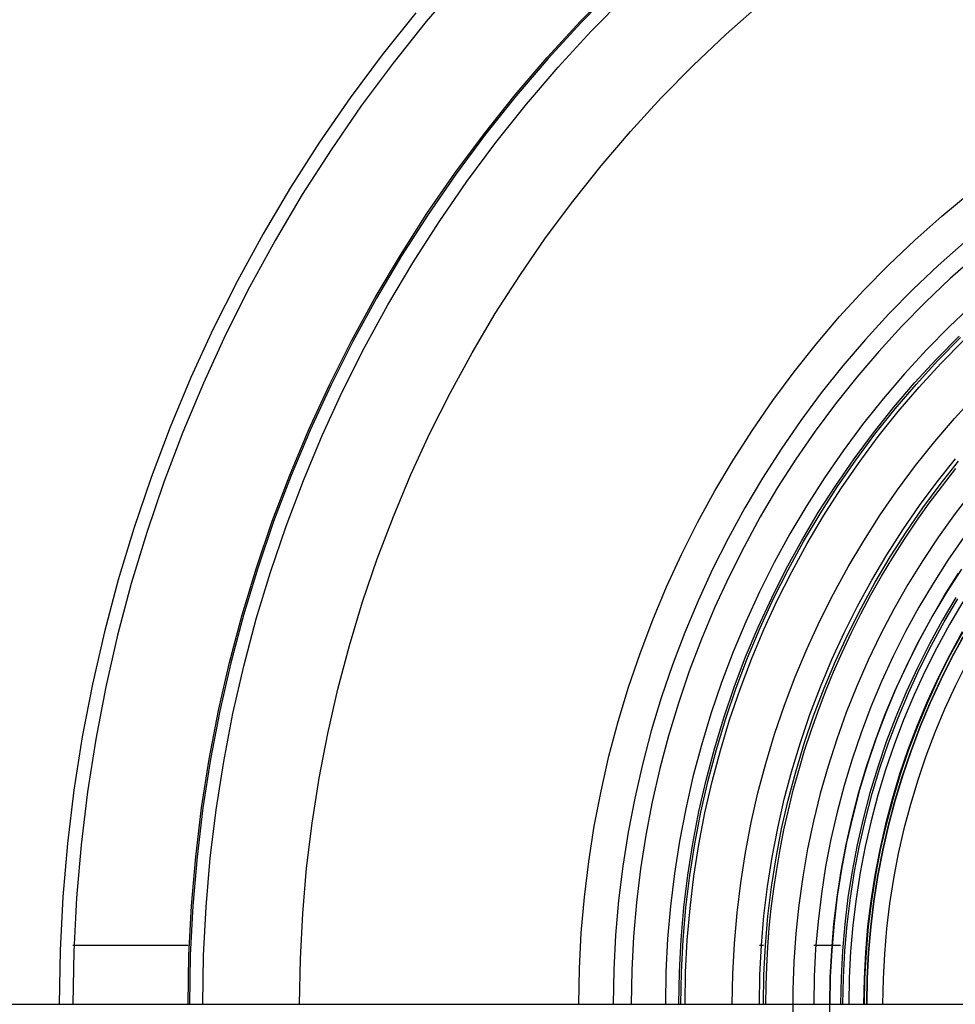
# Model space of a CAD drawing. Header units: millimetres. Extents: x -40 to 40, y -40.8 to 39.2.
# Tile 3 of 12: x -21.6 to -8.9, y -0.8 to 12.5. Entities that reach past the tile are written whole.
import ezdxf

# ---------------------------------------------------------------- set-up
doc = ezdxf.new("R2010")
doc.units = ezdxf.units.MM
doc.header["$MEASUREMENT"] = 0
doc.layers.add('Predefinito', color=5, linetype='Continuous')

msp = doc.modelspace()

# ---------------------------------------------------------------- linework, layer by layer
at = {"layer": 'Predefinito'}
for points in [[(-15.60483974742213, 13.02985084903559), (-16.07271608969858, 12.48299446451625), (-16.52143827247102, 11.92031464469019), (-16.95047154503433, 11.34248194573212), (-17.35930462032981, 10.75018498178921), (-17.74745028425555, 10.14412960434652), (-18.11444597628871, 9.525038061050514), (-18.45985434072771, 8.893648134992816), (-18.78326374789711, 8.250712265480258), (-19.08428878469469, 7.596996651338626), (-19.36257071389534, 6.93328033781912), (-19.61777790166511, 6.260354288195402), (-19.84960621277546, 5.579020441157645), (-20.05777937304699, 4.890090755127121), (-20.24204929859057, 4.194386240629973), (-20.40219639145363, 3.49273598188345), (-20.53802980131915, 2.785976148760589), (-20.64938765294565, 2.074949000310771), (-20.73613723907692, 1.360501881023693), (-20.79817517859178, 0.6434862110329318), (-20.83542753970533, -0.0752435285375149), (-20.84784992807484, -0.7948308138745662)], [(-19.29090785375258, -0.7948308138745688), (-19.27941318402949, -0.1289831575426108), (-19.24494287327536, 0.5360709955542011), (-19.18753800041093, 1.199539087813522), (-19.10726697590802, 1.86063045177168), (-19.00422546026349, 2.518557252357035), (-18.87853624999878, 3.17253542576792), (-18.73034913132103, 3.821785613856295), (-18.55984070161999, 4.465534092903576), (-18.36721415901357, 5.103013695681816), (-18.15269906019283, 5.733464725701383), (-17.91655104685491, 6.356135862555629), (-17.65905154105, 6.97028505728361), (-17.38050740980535, 7.575180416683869), (-17.08125059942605, 8.170101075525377), (-16.76163773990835, 8.754338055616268), (-16.42204971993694, 9.327195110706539), (-16.0628912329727, 9.887989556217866), (-15.68459029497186, 10.43605308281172), (-15.28759773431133, 10.97073255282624), (-14.87238665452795, 11.49139077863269), (-14.43945187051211, 11.99740728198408), (-13.98930931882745, 12.48817903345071), (-13.52249544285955, 12.96312117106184)], [(-13.50964609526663, 12.95004808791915), (-13.9760163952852, 12.47555724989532), (-14.4257312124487, 11.98525183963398), (-14.8582546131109, 11.47971616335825), (-15.27307115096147, 10.95955267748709), (-15.66968648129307, 10.4253812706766), (-16.0476279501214, 9.877838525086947), (-16.40644515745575, 9.317576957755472), (-16.74571049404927, 8.745264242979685), (-17.06501965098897, 8.16158241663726), (-17.36399210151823, 7.567227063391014), (-17.64227155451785, 6.962906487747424), (-17.89952637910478, 6.349340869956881), (-18.13544999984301, 5.727261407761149), (-18.34976126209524, 5.097409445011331), (-18.54220476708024, 4.460535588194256), (-18.71255117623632, 3.817398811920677), (-18.86059748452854, 3.168765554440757), (-18.98616726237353, 2.515408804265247), (-19.08911086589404, 1.858107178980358), (-19.16930561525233, 1.197643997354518), (-19.22665594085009, 0.5348063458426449), (-19.2610934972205, -0.1296158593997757), (-19.27257724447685, -0.7948308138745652)], [(-19.09341087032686, -0.7948308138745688), (-19.08203388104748, -0.1357999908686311), (-19.04791647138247, 0.5224454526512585), (-18.99109929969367, 1.179121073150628), (-18.91165007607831, 1.833444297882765), (-18.80966348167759, 2.484635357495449), (-18.68526105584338, 3.131918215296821), (-18.53859105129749, 3.77452149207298), (-18.3698282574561, 4.411679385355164), (-18.17917379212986, 5.042632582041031), (-17.96685486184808, 5.666629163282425), (-17.73312449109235, 6.282925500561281), (-17.47826122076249, 6.890787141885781), (-17.20256877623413, 7.489489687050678), (-16.90637570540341, 8.078319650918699), (-16.59003498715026, 8.656575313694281), (-16.25392361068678, 9.223567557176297), (-15.89844212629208, 9.778620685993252), (-15.52401416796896, 10.32107323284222), (-15.13108594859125, 10.85027874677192), (-14.72012572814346, 11.36560656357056), (-14.29162325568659, 11.86644255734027), (-13.84608918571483, 12.35218987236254), (-13.38405446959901, 12.82226963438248)], [(-17.78428101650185, -0.7948308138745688), (-17.77368408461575, -0.1809860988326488), (-17.74190591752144, 0.4321270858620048), (-17.68898438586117, 1.043778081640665), (-17.61498255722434, 1.653237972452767), (-17.51998862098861, 2.259780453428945), (-17.40411578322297, 2.862682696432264), (-17.26750213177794, 3.461226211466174), (-17.11031047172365, 4.054697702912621), (-16.93272813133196, 4.642389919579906), (-16.73496673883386, 5.223602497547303), (-16.51726197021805, 5.797642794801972), (-16.27987326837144, 6.363826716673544), (-16.02308353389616, 6.921479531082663), (-15.74719878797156, 7.469936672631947), (-15.45254780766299, 8.008544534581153), (-15.13948173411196, 8.536661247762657), (-14.80837365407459, 9.053657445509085), (-14.4596181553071, 9.558917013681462), (-14.09363085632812, 10.05183782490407), (-13.71084791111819, 10.53183245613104), (-13.31172548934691, 10.99832888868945), (-12.89673923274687, 11.45077118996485), (-12.46638368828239, 11.88862017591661), (-12.02117171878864, 12.31135405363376), (-11.56163389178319, 12.71846904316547)], [(-16.21513220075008, 12.60064578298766), (-16.66783039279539, 12.03298020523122), (-17.10066521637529, 11.45002748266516), (-17.51312085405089, 10.85248233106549), (-17.90470577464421, 10.24105685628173), (-18.27495331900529, 9.61647970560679), (-18.62342225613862, 8.979495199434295), (-18.94969730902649, 8.330862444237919), (-19.2533896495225, 7.671354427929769), (-19.53413736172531, 7.001757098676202), (-19.79160587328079, 6.32286842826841), (-20.0254883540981, 5.635497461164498), (-20.23550608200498, 4.940463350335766), (-20.42140877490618, 4.238594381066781), (-20.58297488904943, 3.530726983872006), (-20.72001188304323, 2.817704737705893), (-20.83235644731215, 2.100377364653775), (-20.91987469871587, 1.379599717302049), (-20.98246234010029, 0.6562307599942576), (-21.02004478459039, -0.068867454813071), (-21.03257724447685, -0.7948308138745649)], [(-14.01112689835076, -0.7948308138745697), (-14.00277823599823, -0.3112208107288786), (-13.97774219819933, 0.1718128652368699), (-13.93604862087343, 0.6536945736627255), (-13.87774719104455, 1.133850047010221), (-13.8029073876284, 1.611707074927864), (-13.71161839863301, 2.086696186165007), (-13.60398901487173, 2.558251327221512), (-13.48014750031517, 3.025810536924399), (-13.34024143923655, 3.488816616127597), (-13.18443756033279, 3.946717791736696), (-13.01292153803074, 4.398968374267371), (-12.82589777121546, 4.845029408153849), (-12.62358913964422, 5.284369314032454), (-12.40623673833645, 5.716464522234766), (-12.17409959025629, 6.140800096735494), (-11.92745433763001, 6.556870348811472), (-11.66659491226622, 6.964179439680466), (-11.39183218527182, 7.362241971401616), (-11.10349359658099, 7.750583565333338), (-10.80192276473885, 8.128741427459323), (-10.48747907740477, 8.496264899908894), (-10.16053726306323, 8.852715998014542), (-9.821486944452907, 9.197669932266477), (-9.470732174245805, 9.53071561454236), (-9.108690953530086, 9.851456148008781), (-8.73579473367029, 10.1595093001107)], [(-8.806444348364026, 9.498188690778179), (-9.156472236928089, 9.188091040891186), (-9.495588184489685, 8.866096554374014), (-9.823388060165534, 8.53258895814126), (-10.13948121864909, 8.187965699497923), (-10.44349096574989, 7.832637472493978), (-10.73505500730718, 7.467027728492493), (-11.01382588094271, 7.091572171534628), (-11.27947137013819, 6.706718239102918), (-11.53167490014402, 6.312924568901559), (-11.77013591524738, 5.910660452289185), (-11.99457023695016, 5.500405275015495), (-12.20471040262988, 5.082647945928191), (-12.40030598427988, 4.657886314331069), (-12.58112388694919, 4.226626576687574), (-12.7469486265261, 3.789382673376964), (-12.89758258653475, 3.346675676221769), (-13.03284625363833, 2.89903316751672), (-13.15257843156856, 2.446988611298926), (-13.25663643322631, 1.991080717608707), (-13.34489625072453, 1.531852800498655), (-13.4172527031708, 1.069852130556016), (-13.47361956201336, 0.6056292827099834), (-13.51392965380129, 0.1397374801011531), (-13.53813494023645, -0.3272680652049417), (-13.54620657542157, -0.7948308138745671)], [(-8.648647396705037, 9.313754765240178), (-8.99240336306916, 9.009213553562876), (-9.325442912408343, 8.69298867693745), (-9.647369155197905, 8.365456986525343), (-9.957798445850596, 8.027008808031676), (-10.2563608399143, 7.678047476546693), (-10.5427005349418, 7.31898885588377), (-10.81647629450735, 6.950260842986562), (-11.07736185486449, 6.572302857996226), (-11.32504631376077, 6.185565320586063), (-11.5592345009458, 5.790509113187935), (-11.77964732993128, 5.387605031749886), (-11.98602213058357, 4.97733322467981), (-12.17811296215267, 4.560182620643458), (-12.35569090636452, 4.136650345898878), (-12.51854434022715, 3.707241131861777), (-12.66647918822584, 3.27246671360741), (-12.79931915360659, 2.832845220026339), (-12.91690592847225, 2.388900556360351), (-13.01909938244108, 1.941161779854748), (-13.10577772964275, 1.490162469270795), (-13.17683767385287, 1.036440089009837), (-13.23219453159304, 0.5805353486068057), (-13.27178233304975, 0.1229915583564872), (-13.2955539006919, -0.3356460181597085), (-13.3034809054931, -0.7948308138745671)], [(-8.68060791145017, 8.669275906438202), (-9.002099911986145, 8.364015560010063), (-9.31286393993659, 8.047840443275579), (-9.61252965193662, 7.721127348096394), (-9.90073993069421, 7.384265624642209), (-10.1771513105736, 7.037656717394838), (-10.44143438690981, 6.681713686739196), (-10.69327420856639, 6.31686071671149), (-10.93237065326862, 5.943532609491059), (-11.15843878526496, 5.562174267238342), (-11.37120919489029, 5.173240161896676), (-11.57042831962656, 4.777193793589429), (-11.75585874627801, 4.374507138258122), (-11.92727949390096, 3.965660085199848), (-12.08448627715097, 3.55113986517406), (-12.2272917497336, 3.131440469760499), (-12.35552572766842, 2.707062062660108), (-12.4690353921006, 2.278510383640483), (-12.56768547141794, 1.8462961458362), (-12.65135840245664, 1.410934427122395), (-12.71995447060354, 0.9729440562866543), (-12.77339192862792, 0.53284699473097), (-12.8116070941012, 0.0911677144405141), (-12.83455442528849, -0.3515674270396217), (-12.84220657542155, -0.7948308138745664)], [(-12.65931550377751, -0.7948308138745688), (-12.6517723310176, -0.3578801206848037), (-12.62915180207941, 0.0785498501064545), (-12.59148087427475, 0.5139389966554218), (-12.53880444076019, 0.9477684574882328), (-12.47118527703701, 1.379521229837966), (-12.38870396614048, 1.808682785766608), (-12.29145880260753, 2.234741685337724), (-12.17956567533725, 2.657190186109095), (-12.05315792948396, 3.075524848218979), (-11.91238620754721, 3.489247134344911), (-11.75741826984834, 3.897864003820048), (-11.58843879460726, 4.300888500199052), (-11.40564915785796, 4.69784033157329), (-11.20926719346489, 5.088246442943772), (-10.99952693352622, 5.471641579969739), (-10.77667832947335, 5.847568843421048), (-10.54098695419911, 6.215580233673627), (-10.29273368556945, 6.575237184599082), (-10.03221437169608, 6.926111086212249), (-9.759739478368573, 7.267783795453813), (-9.47563371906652, 7.599848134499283), (-9.180235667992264, 7.921908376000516), (-8.87389735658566, 8.233580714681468)], [(-12.63102930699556, -0.7948308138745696), (-12.62350298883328, -0.358856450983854), (-12.60093300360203, 0.0765983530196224), (-12.56334624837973, 0.5110146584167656), (-12.51078751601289, 0.9438747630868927), (-12.44331944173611, 1.374662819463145), (-12.36102242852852, 1.802865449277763), (-12.263994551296, 2.227972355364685), (-12.15235143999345, 2.649476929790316), (-12.02622614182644, 3.066876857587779), (-11.88576896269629, 3.479674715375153), (-11.7311472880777, 3.887378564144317), (-11.56254538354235, 4.28950253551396), (-11.38016417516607, 4.685567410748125), (-11.18422101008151, 5.075101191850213), (-10.9749493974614, 5.457639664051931), (-10.75259873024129, 5.832726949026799), (-10.51743398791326, 6.199916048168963), (-10.26973542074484, 6.558769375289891), (-10.00979821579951, 6.90885927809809), (-9.737932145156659, 7.249768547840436), (-9.454461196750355, 7.581090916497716), (-9.159723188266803, 7.902431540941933), (-8.854069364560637, 8.213407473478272)], [(-12.57569943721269, -0.7948308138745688), (-12.56820608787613, -0.3607662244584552), (-12.54573496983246, 0.0727810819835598), (-12.50831286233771, 0.5052944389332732), (-12.45598436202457, 0.9362584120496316), (-12.38881182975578, 1.365159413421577), (-12.30687531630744, 1.791486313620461), (-12.21027246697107, 2.214731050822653), (-12.0991184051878, 2.63438923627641), (-11.97354559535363, 3.049960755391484), (-11.8337036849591, 3.460950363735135), (-11.67975932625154, 3.866868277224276), (-11.51189597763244, 4.26723075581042), (-11.33031368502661, 4.661560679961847), (-11.13522884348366, 5.049388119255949), (-10.92687393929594, 5.430250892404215), (-10.70549727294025, 5.80369511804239), (-10.47136266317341, 6.169275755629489), (-10.22474913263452, 6.526557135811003), (-9.965950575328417, 6.875113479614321), (-9.69527540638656, 7.214529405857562), (-9.413046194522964, 7.544400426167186), (-9.119599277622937, 7.864333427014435), (-8.815284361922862, 8.173947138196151)], [(-11.93794889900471, -0.7948308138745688), (-11.9308355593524, -0.3827789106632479), (-11.90950401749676, 0.0287819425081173), (-11.87397969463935, 0.4393612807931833), (-11.82430492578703, 0.8484698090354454), (-11.7605389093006, 1.255619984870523), (-11.68275763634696, 1.660326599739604), (-11.59105380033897, 2.062107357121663), (-11.48553668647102, 2.460483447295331), (-11.36633204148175, 2.854980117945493), (-11.2335819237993, 3.245127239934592), (-11.08744453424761, 3.630459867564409), (-10.92809402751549, 4.010518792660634), (-10.75572030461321, 4.384851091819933), (-10.57052878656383, 4.753010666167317), (-10.37274016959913, 5.114558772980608), (-10.16259016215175, 5.469064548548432), (-9.940329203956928, 5.816105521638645), (-9.706222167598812, 6.155268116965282), (-9.460548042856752, 6.486148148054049), (-9.203599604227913, 6.808351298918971), (-8.935683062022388, 7.121493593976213), (-8.657117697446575, 7.425201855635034)], [(-11.57194421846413, -0.7948308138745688), (-11.56504896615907, -0.3954119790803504), (-11.54437142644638, 0.0035308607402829), (-11.50993624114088, 0.4015222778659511), (-11.46178444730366, 0.7980879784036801), (-11.39997342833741, 1.192755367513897), (-11.32457684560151, 1.585054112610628), (-11.23568455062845, 1.974516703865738), (-11.13340247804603, 2.360679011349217), (-11.01785251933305, 2.743080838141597), (-10.88917237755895, 3.121266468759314), (-10.74751540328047, 3.494785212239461), (-10.59305041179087, 3.863191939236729), (-10.42596148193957, 4.226047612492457), (-10.24644773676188, 4.58291981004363), (-10.05472310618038, 4.933383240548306), (-9.851016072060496, 5.277020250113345), (-9.635569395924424, 5.613421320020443), (-9.408639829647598, 5.942185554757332), (-9.17049780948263, 6.262921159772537), (-8.921427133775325, 6.575245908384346)], [(-11.51808412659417, -0.7948308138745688), (-11.51122096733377, -0.3972710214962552), (-11.49063966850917, -0.0001850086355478), (-11.45636475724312, 0.3959540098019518), (-11.4084370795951, 0.7906739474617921), (-11.34691375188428, 1.183504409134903), (-11.27186809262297, 1.573977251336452), (-11.1833895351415, 1.961627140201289), (-11.08158352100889, 2.3459921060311), (-10.96657137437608, 2.72661409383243), (-10.83849015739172, 3.103039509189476), (-10.69749250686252, 3.474819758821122), (-10.5437464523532, 3.841511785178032), (-10.37743521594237, 4.202678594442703), (-10.1987569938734, 4.557889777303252), (-10.00792472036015, 4.906722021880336), (-9.805165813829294, 5.248759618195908), (-9.59072190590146, 5.583594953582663), (-9.364848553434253, 5.910828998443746), (-9.127814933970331, 6.230071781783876), (-8.87990352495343, 6.540942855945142)], [(-11.48394421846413, -0.7948308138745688), (-11.48111503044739, -0.5399338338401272), (-11.47252695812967, -0.28287377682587), (-11.45803279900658, -0.0238190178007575), (-11.43749061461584, 0.237052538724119), (-11.4107643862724, 0.4995535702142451), (-11.37772467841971, 0.7634874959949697), (-11.33824930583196, 1.028648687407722), (-11.29222400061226, 1.294822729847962), (-11.23954307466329, 1.561786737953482), (-11.18011007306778, 1.829309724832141), (-11.11383841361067, 2.097153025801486), (-11.0406520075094, 2.365070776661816), (-10.9604858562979, 2.632810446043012), (-10.87328661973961, 2.900113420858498), (-10.77901314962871, 3.166715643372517), (-10.67763698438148, 3.432348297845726), (-10.56914279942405, 3.696738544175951), (-10.45352880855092, 3.959610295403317), (-10.33080711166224, 4.220685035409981), (-10.20100398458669, 4.479682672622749), (-10.06416010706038, 4.736322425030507), (-9.920330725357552, 4.990323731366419), (-9.7695857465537, 5.24140718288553), (-9.612009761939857, 5.489295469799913), (-9.447701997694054, 5.733714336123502), (-9.276776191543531, 5.974393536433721), (-9.099360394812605, 6.211067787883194), (-8.915596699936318, 6.44347771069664)], [(-8.693966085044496, 6.138375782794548), (-8.928093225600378, 5.834162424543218), (-9.151580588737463, 5.522049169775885), (-9.364161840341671, 5.202407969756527), (-9.565583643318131, 4.875619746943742), (-9.755605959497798, 4.542073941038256), (-9.934002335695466, 4.202168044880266), (-10.10056017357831, 3.856307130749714), (-10.25508098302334, 3.504903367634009), (-10.39738061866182, 3.148375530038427), (-10.52728949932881, 2.787148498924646), (-10.64465281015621, 2.421652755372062), (-10.7493306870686, 2.052323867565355), (-10.84119838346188, 1.679601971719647), (-10.92014641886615, 1.303931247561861), (-10.98608070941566, 0.9257593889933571), (-11.03892267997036, 0.5455370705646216), (-11.07860935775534, 0.1637174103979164), (-11.10509344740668, -0.2192445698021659), (-11.11834338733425, -0.6028924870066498), (-11.11834338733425, -0.9867691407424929)], [(-8.811709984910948, 5.514756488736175), (-9.02424203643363, 5.206850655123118), (-9.22601972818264, 4.891792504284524), (-9.416802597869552, 4.56995749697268), (-9.596363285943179, 4.241729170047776), (-9.764487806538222, 3.90749867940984), (-9.920975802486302, 3.567664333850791), (-10.06564078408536, 3.222631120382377), (-10.19831035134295, 2.872810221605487), (-10.31882639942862, 2.518618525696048), (-10.42704530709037, 2.160478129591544), (-10.52283810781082, 1.798815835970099), (-10.60609064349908, 1.434062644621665), (-10.67670370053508, 1.066653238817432), (-10.7345931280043, 0.6970254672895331), (-10.77968993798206, 0.3256198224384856), (-10.81194038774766, -0.0471210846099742), (-10.83130604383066, -0.4207530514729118), (-10.83776382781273, -0.7948308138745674)], [(-8.842917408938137, 5.086258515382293), (-9.040640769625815, 4.777530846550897), (-9.227590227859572, 4.462162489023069), (-9.403542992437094, 4.140529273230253), (-9.568289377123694, 3.813014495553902), (-9.721633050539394, 3.480008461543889), (-9.863391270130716, 3.141908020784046), (-9.993395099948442, 2.799116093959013), (-10.11148961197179, 2.452041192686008), (-10.21753407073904, 2.101096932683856), (-10.31140210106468, 1.746701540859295), (-10.39298183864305, 1.389277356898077), (-10.4621760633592, 1.029250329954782), (-10.51890231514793, 0.6670495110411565), (-10.56309299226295, 0.3031065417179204), (-10.59469543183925, -0.0621448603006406), (-10.61367197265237, -0.4282694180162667), (-10.62, -0.7948308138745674)], [(-8.842917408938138, 5.08625851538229), (-9.040640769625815, 4.777530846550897), (-9.227590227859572, 4.46216248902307), (-9.403542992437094, 4.140529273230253), (-9.568289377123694, 3.813014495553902), (-9.721633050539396, 3.480008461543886), (-9.863391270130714, 3.141908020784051), (-9.993395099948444, 2.799116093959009), (-10.11148961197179, 2.452041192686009), (-10.21753407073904, 2.101096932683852), (-10.31140210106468, 1.746701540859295), (-10.39298183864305, 1.389277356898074), (-10.4621760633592, 1.029250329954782), (-10.51890231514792, 0.6670495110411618), (-10.56309299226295, 0.3031065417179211), (-10.59469543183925, -0.0621448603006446), (-10.61367197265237, -0.4282694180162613), (-10.62, -0.7948308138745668)], [(-10.62, -0.7948308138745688), (-10.61380877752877, -0.4322522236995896), (-10.59524232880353, -0.0700963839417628), (-10.56432230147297, 0.2912144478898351), (-10.52108474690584, 0.6512589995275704), (-10.46558007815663, 1.009617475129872), (-10.39787301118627, 1.365872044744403), (-10.31804248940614, 1.719607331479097), (-10.22618159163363, 2.07041089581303), (-10.12239742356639, 2.417873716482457), (-10.00681099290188, 2.761590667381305), (-9.879557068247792, 3.101160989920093), (-9.740784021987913, 3.436188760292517), (-9.59065365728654, 3.766283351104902), (-9.429341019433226, 4.091059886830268), (-9.25703419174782, 4.410139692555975), (-9.07393407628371, 4.723150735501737), (-8.880254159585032, 5.029728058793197)], [(-8.917043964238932, 4.701349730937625), (-9.10143759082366, 4.390292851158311), (-9.274984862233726, 4.073056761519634), (-9.437478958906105, 3.750019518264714), (-9.588726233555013, 3.421566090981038), (-9.728546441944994, 3.088087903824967), (-9.856772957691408, 2.749982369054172), (-9.973252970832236, 2.407652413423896), (-10.0778476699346, 2.061505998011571), (-10.17043240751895, 1.711955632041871), (-10.25089684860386, 1.359417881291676), (-10.31914510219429, 1.004312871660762), (-10.37509583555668, 0.6470637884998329), (-10.41868237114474, 0.2880963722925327), (-10.44985276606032, -0.0721615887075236), (-10.46856987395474, -0.4332807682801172), (-10.4748113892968, -0.7948308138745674)], [(-10.44239029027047, -0.7948308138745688), (-10.4361680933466, -0.4343998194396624), (-10.41750891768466, -0.0743983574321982), (-10.3864349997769, 0.2847445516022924), (-10.34298337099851, 0.6426009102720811), (-10.28720581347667, 0.9987442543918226), (-10.21916879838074, 1.352750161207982), (-10.13895340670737, 1.704196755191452), (-10.04665523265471, 2.052665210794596), (-9.942384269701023, 2.397740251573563), (-9.826264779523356, 2.739010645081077), (-9.698435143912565, 3.076069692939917), (-9.559047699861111, 3.408515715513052), (-9.4082685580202, 3.735952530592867), (-9.24627740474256, 4.057989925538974), (-9.073267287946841, 4.374244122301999), (-8.889444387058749, 4.684338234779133)], [(-8.82233965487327, 4.642977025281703), (-9.004774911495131, 4.33522375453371), (-9.176479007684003, 4.021356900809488), (-9.337247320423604, 3.701750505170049), (-9.486888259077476, 3.37678544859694), (-9.625223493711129, 3.046848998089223), (-9.752088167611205, 2.712334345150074), (-9.867331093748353, 2.373640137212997), (-9.970814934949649, 2.031170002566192), (-10.06241636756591, 1.68533206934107), (-10.14202622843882, 1.33653847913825), (-10.20954964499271, 0.9852048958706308), (-10.26490614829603, 0.6317500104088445), (-10.30802976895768, 0.2765950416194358), (-10.33886911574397, -0.0798367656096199), (-10.35738743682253, -0.437120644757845), (-10.36356266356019, -0.7948308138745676)], [(-8.831368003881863, 4.236433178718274), (-8.999765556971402, 3.928610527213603), (-9.157437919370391, 3.615158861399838), (-9.3041971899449, 3.29645172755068), (-9.439868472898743, 2.972868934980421), (-9.564290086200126, 2.644796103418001), (-9.67731375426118, 2.312624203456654), (-9.77880478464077, 1.976749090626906), (-9.868642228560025, 1.637571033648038), (-9.946719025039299, 1.29549423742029), (-10.01294212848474, 0.9509263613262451), (-10.06723261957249, 0.6042780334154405), (-10.10952579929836, 0.2559623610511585), (-10.13977126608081, -0.0936055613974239), (-10.1579329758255, -0.4440091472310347), (-10.16398928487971, -0.7948308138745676)], [(-8.823948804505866, 4.232206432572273), (-8.992204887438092, 3.924642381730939), (-9.149744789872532, 3.61145404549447), (-9.296380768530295, 3.293014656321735), (-9.431938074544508, 2.969703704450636), (-9.556255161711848, 2.641906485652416), (-9.669183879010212, 2.310013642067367), (-9.770589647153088, 1.974420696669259), (-9.860351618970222, 1.635527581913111), (-9.938362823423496, 1.293738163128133), (-10.00453029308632, 0.9494597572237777), (-10.05877517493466, 0.6031026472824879), (-10.10103282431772, 0.2550795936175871), (-10.13125288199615, -0.0941946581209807), (-10.14939933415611, -0.4443038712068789), (-10.15545055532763, -0.7948308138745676)], [(-10.12, -0.7948308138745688), (-10.11396990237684, -0.4455274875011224), (-10.09588679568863, -0.0966404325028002), (-10.06577222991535, 0.2514145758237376), (-10.02366209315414, 0.5982227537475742), (-9.969606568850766, 0.9433708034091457), (-9.90367007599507, 1.286447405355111), (-9.825931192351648, 1.627043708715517), (-9.73648256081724, 1.964753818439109), (-9.63543077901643, 2.299175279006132), (-9.522896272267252, 2.629909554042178), (-9.399013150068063, 2.956562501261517), (-9.26392904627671, 3.278744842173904), (-9.117804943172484, 3.596072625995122), (-8.960814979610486, 3.908167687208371), (-8.793146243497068, 4.214658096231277)], [(-8.793146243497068, 4.214658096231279), (-8.96081497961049, 3.908167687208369), (-9.117804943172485, 3.596072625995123), (-9.263929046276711, 3.278744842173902), (-9.399013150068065, 2.956562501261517), (-9.522896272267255, 2.629909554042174), (-9.635430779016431, 2.299175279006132), (-9.736482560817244, 1.964753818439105), (-9.82593119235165, 1.627043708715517), (-9.903670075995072, 1.286447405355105), (-9.969606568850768, 0.9433708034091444), (-10.02366209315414, 0.5982227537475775), (-10.06577222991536, 0.2514145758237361), (-10.09588679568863, -0.0966404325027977), (-10.11396990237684, -0.4455274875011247), (-10.12, -0.7948308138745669)], [(-10.12, -0.7948308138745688), (-10.11410026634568, -0.4493227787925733), (-10.09640794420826, -0.1042175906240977), (-10.06694366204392, 0.2400823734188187), (-10.02574177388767, 0.5831756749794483), (-9.972850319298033, 0.9246622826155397), (-9.908330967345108, 1.264144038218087), (-9.832258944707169, 1.601225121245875), (-9.74472294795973, 1.93551251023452), (-9.645825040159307, 2.266616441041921), (-9.535680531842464, 2.594150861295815), (-9.414417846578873, 2.917733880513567), (-9.282178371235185, 3.236988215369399), (-9.139116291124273, 3.551541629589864), (-8.985398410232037, 3.861027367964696), (-8.821203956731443, 4.165084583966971)], [(-8.772113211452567, 3.8091293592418), (-8.925797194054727, 3.503606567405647), (-9.068844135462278, 3.192961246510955), (-9.20108356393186, 2.877563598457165), (-9.32235788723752, 2.557789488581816), (-9.432522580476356, 2.234019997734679), (-9.531446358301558, 1.906640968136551), (-9.619011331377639, 1.576042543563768), (-9.695113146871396, 1.242618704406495), (-9.759661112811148, 0.9067667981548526), (-9.81257830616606, 0.5688870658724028), (-9.85380166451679, 0.2293821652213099), (-9.883282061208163, -0.1113433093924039), (-9.90098436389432, -0.4528833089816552), (-9.90688747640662, -0.7948308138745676)], [(-39.49999999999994, -0.7948308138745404), (-11.12, -0.7948308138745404)], [(-39.5, -0.7948308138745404), (39.50000000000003, -0.7948308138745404)], [(-11.48394421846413, -0.7948308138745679), (-10.12, -0.7948308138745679)], [(-8.880254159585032, -6.619389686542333), (-9.073934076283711, -6.312812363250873), (-9.257034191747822, -5.99980132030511), (-9.429341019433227, -5.680721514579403), (-9.590653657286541, -5.355944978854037), (-9.740784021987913, -5.025850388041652), (-9.87955706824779, -4.690822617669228), (-10.00681099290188, -4.351252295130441), (-10.12239742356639, -4.007535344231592), (-10.22618159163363, -3.660072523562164), (-10.31804248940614, -3.30926895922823), (-10.39787301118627, -2.955533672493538), (-10.46558007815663, -2.599279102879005), (-10.52108474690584, -2.240920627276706), (-10.56432230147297, -1.88087607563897), (-10.59524232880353, -1.519565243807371), (-10.61380877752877, -1.157409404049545), (-10.62, -0.7948308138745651)]]:
    msp.add_lwpolyline(points, dxfattribs=at)
at = {"layer": 'Predefinito', "extrusion": (0, 1, 0)}
for points in [[(19.29090785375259, 296.046107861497), (19.47500835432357, 295.7294927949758), (19.648522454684, 295.4069545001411), (19.81125980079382, 295.078846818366), (19.96304186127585, 294.745529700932), (20.10370212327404, 294.4073688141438), (20.23308627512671, 294.0647351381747), (20.35105237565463, 293.7180045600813), (20.45747100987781, 293.3675574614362), (20.55222543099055, 293.0137783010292), (20.63521168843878, 292.657055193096), (20.70633874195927, 292.297779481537), (20.7655285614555, 291.9363453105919), (20.81271621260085, 291.5731491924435), (20.84784992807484, 291.2085895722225)], [(11.51808412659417, 250.7098124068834), (11.52086003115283, 250.7085872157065), (11.52359204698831, 250.7072670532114), (11.52627692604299, 250.7058534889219), (11.52891147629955, 250.7043482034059), (11.53149256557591, 250.7027529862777), (11.53401712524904, 250.7010697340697), (11.53648215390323, 250.6993004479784), (11.5388847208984, 250.6974472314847), (11.5412219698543, 250.6955122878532), (11.54349112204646, 250.693497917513), (11.54568947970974, 250.6914065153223), (11.5478144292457, 250.6892405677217), (11.54986344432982, 250.6870026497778), (11.55183408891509, 250.6846954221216), (11.55372402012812, 250.6823216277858), (11.55553099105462, 250.6798840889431), (11.55725285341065, 250.6773857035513), (11.55888756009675, 250.674829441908), (11.56043316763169, 250.6722183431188), (11.56188783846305, 250.6695555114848), (11.56324984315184, 250.6668441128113), (11.56451756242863, 250.6640873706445), (11.5656894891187, 250.6612885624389), (11.56676422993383, 250.6584510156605), (11.56774050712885, 250.6555781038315), (11.56861716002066, 250.6526732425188), (11.56939314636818, 250.6497398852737), (11.57006754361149, 250.646781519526), (11.57063954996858, 250.6438016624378), (11.57110848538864, 250.6408038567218), (11.57147379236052, 250.6377916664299), (11.57173503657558, 250.6347686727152), (11.57189190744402, 250.6317384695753), (11.57194421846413, 250.6287046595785)], [(10.47481138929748, 311.1572901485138), (10.83776382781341, 311.6119380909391)]]:
    msp.add_lwpolyline(points, dxfattribs=at)

doc.saveas('drawing.dxf')
